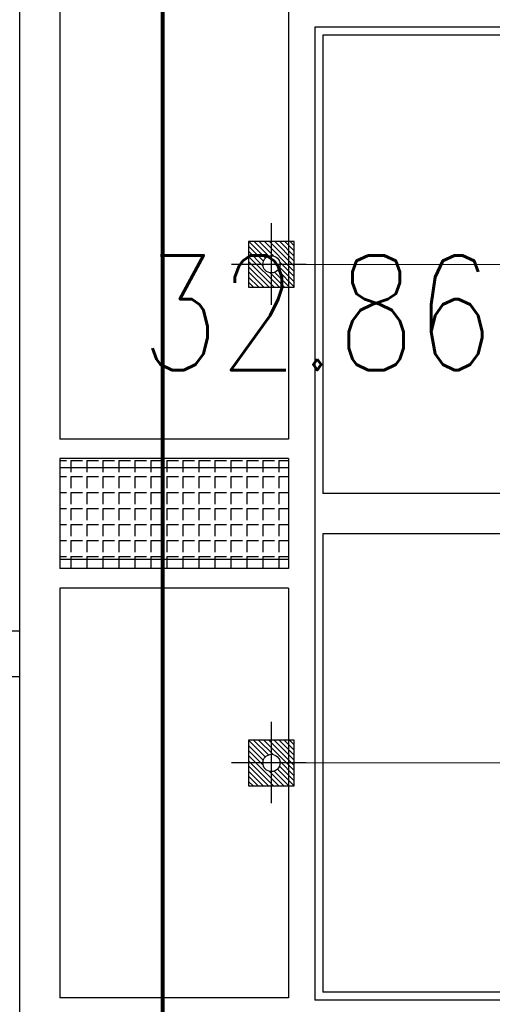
# Model space of a CAD drawing. Header units: millimetres. Extents: x 1371 to 38096, y 232 to 174236.
# Tile 58 of 84: x 19102.72 to 19106.85, y 87081.77 to 87090.36. Entities that reach past the tile are written whole.
import ezdxf

# ---------------------------------------------------------------- set-up
doc = ezdxf.new("R2010")
doc.units = ezdxf.units.MM
doc.header["$LTSCALE"] = 10
doc.linetypes.add('CENTER', pattern=[50.800000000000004, 31.75, -6.35, 6.35, -6.35])
doc.layers.add('02', color=1, linetype='CENTER', lineweight=5)
for name, color, linetype in [('0提标-单体内线', 31, 'Continuous'), ('GCD', 8, 'Continuous'), ('LOCKUP', 7, 'Continuous'), ('结-中线线', 5, 'CENTER'), ('结-细线', 7, 'Continuous')]:
    doc.layers.add(name, color=color, linetype=linetype)
doc.styles.add('HZ', font='rs.shx', dxfattribs={"width": 0.8, "bigfont": 'hztxt.shx'})

# ---------------------------------------------------------------- blocks, each defined once
blk = doc.blocks.new('*U325')
at = {"layer": 'GCD', "linetype": 'Continuous', "ltscale": 0.3, "style": 'HZ', "width": 0.8}
blk.add_text('32.86', height=1, dxfattribs=at).set_placement((19103.77371428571, 87087.303))
blk = doc.blocks.new('A$C57FD7230')
at = {"layer": '02', "color": 5, "linetype": 'ByBlock', "lineweight": 5, "ltscale": 5}
blk.add_line((-2.328306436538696e-10, 934.7724131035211), (0, -7632.170022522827), dxfattribs=at)
blk = doc.blocks.new('预埋件M1')
at = {"layer": '结-细线', "ltscale": 30}
h = blk.add_hatch(dxfattribs=at)
h.set_pattern_fill('ANSI31', color=8, scale=10)
h.set_pattern_definition([(45, (0, 0), (-22.45064030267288, 22.45064030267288), [])])
h.paths.add_polyline_path([(16933.37224190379, 452.9344340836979), (16733.37224190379, 452.9344340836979), (16733.37224190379, 327.9344340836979, -0.414213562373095), (16808.37224190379, 252.9344340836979), (16933.37224190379, 252.9344340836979)])
h.paths.add_polyline_path([(16733.37224190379, 452.9344340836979), (16533.37224190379, 452.9344340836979), (16533.37224190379, 252.9344340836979), (16658.37224190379, 252.9344340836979, -0.4142135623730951), (16733.37224190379, 327.9344340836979)])
h.paths.add_polyline_path([(16733.37224190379, 177.9344340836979, -0.4142135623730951), (16658.37224190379, 252.9344340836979), (16533.37224190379, 252.9344340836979), (16533.37224190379, 52.93443408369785), (16733.37224190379, 52.93443408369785)])
h.paths.add_polyline_path([(16933.37224190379, 252.9344340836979), (16808.37224190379, 252.9344340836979, -0.4142135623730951), (16733.37224190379, 177.9344340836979), (16733.37224190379, 52.93443408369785), (16933.37224190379, 52.93443408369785)])
at = {"layer": '结-中线线', "ltscale": 25}
for p, q in [((16733.37224190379, 557.6007627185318), (16733.37224190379, -97.46581993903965)), ((17085.48215078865, 252.9344340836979), (16374.20041068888, 252.9344340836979))]:
    blk.add_line(p, q, dxfattribs=at)
at = {"layer": '结-细线', "color": 2, "ltscale": 30}
blk.add_lwpolyline([(16533.37224190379, 52.93443408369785), (16933.37224190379, 52.93443408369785), (16933.37224190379, 452.9344340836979), (16533.37224190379, 452.9344340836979)], close=True, dxfattribs=at)
at = {"layer": '结-细线', "ltscale": 30}
blk.add_circle((16733.37224190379, 252.9344340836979), 75, dxfattribs=at)
blk = doc.blocks.new('A$C586E4C5F')
at = {"layer": '0提标-单体内线'}
h = blk.add_hatch(dxfattribs=at)
h.set_pattern_fill('ANGLE', color=256, scale=0.02)
h.set_pattern_definition([(2.197154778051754e-15, (-501.7121293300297, 20.98136594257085), (0, 0.1397), [0.1016, -0.0381]), (90, (-501.7121293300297, 20.98136594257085), (-0.1397, 8.554157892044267e-18), [0.1016, -0.0381])])
h.paths.add_polyline_path([(-29.80499999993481, 5.599999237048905), (-28.84499999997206, 5.599999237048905), (-28.84499999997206, 3.599999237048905), (-29.80499999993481, 3.599999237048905)])
for p, q in [((-33.57000000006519, 13.46999923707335), (-33.57000000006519, 5.829999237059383)), ((-25.07999999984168, 13.46999923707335), (-25.07999999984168, 5.829999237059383)), ((-33.49999999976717, 13.39999923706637), (-33.49999999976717, 5.899999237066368)), ((-29.49999999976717, 13.39999923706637), (-29.49999999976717, 5.899999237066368)), ((-29.1500000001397, 13.39999923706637), (-29.1500000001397, 5.899999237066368)), ((-25.1500000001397, 13.39999923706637), (-25.1500000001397, 5.899999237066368)), ((-33.49999999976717, 5.899999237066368), (-29.49999999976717, 5.899999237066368)), ((-29.1500000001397, 5.899999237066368), (-25.1500000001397, 5.899999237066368)), ((-33.57000000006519, 5.829999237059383), (-25.07999999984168, 5.829999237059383)), ((-35.19999999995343, 5.599999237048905), (-29.9749999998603, 5.599999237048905)), ((-29.9749999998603, 5.599999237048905), (-29.9749999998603, 3.599999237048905)), ((-29.80499999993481, 5.599999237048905), (-28.84499999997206, 5.599999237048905)), ((-29.80499999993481, 5.599999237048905), (-29.80499999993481, 3.599999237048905)), ((-29.7249999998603, 5.599999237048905), (-29.7249999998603, 3.599999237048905)), ((-28.92500000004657, 5.599999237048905), (-28.92500000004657, 3.599999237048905)), ((-28.84499999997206, 5.599999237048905), (-28.84499999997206, 3.599999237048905)), ((-28.67500000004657, 5.599999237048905), (-25.0999999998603, 5.599999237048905)), ((-28.67500000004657, 5.599999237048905), (-28.67500000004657, 3.599999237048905)), ((-25.0999999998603, 5.599999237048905), (-25.0999999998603, 3.599999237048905)), ((-35.19999999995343, 3.599999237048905), (-29.9749999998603, 3.599999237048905)), ((-29.80499999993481, 3.599999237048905), (-28.84499999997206, 3.599999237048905)), ((-28.67500000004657, 3.599999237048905), (-25.0999999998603, 3.599999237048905)), ((-41.4000000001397, 3.249999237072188), (-2.649999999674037, 3.249999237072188)), ((-28.30000000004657, 3.25), (-28.30000000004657, 3.099999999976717)), ((-27.9000000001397, 3.25), (-27.9000000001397, 3.099999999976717))]:
    blk.add_line(p, q, dxfattribs=at)
for points, const_width in [([(-29.9000000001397, 5.899999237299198), (-29.9000000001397, 6.299999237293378), (-33.0999999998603, 6.299999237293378), (-33.0999999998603, 5.899999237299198)], 0.0003), ([(-28.75000000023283, 5.899999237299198), (-28.75000000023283, 6.299999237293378), (-25.55000000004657, 6.299999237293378), (-25.55000000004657, 5.899999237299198)], 0.0003), ([(1.959999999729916, 4.499999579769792), (-50.65999999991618, 4.499999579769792)], 0.035)]:
    blk.add_lwpolyline(points, dxfattribs=dict(at, const_width=const_width))
at = {"layer": '0提标-单体内线', "yscale": 0.001, "zscale": 0.001}
for name, p, xscale in [('A$C57FD7230', (-31.49999999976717, 12.87999923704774), -0.001), ('A$C57FD7230', (-27.1500000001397, 12.87999923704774), 0.001), ('预埋件M1', (-48.23337224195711, 5.197064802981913), 0.001), ('预埋件M1', (-48.23337224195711, 5.197064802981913), 0.001), ('预埋件M1', (-43.88337224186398, 5.197064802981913), 0.001)]:
    blk.add_blockref(name, p, dxfattribs=dict(at, xscale=xscale))
blk = doc.blocks.new('*U324')
at = {"ltscale": 0.3, "rotation": 270}
blk.add_blockref('A$C586E4C5F', (19099.46592553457, 87056.7255104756), dxfattribs=at)
blk = doc.blocks.new('*U327')
at = {"layer": 'LOCKUP', "ltscale": 0.3}
for name in ['*U324', '*U325']:
    blk.add_blockref(name, (0, 0), dxfattribs=at)

msp = doc.modelspace()

# ---------------------------------------------------------------- block references
at = {"layer": 'LOCKUP', "ltscale": 0.3}
msp.add_blockref('*U327', (0, 0), dxfattribs=at)

doc.saveas('drawing.dxf')
